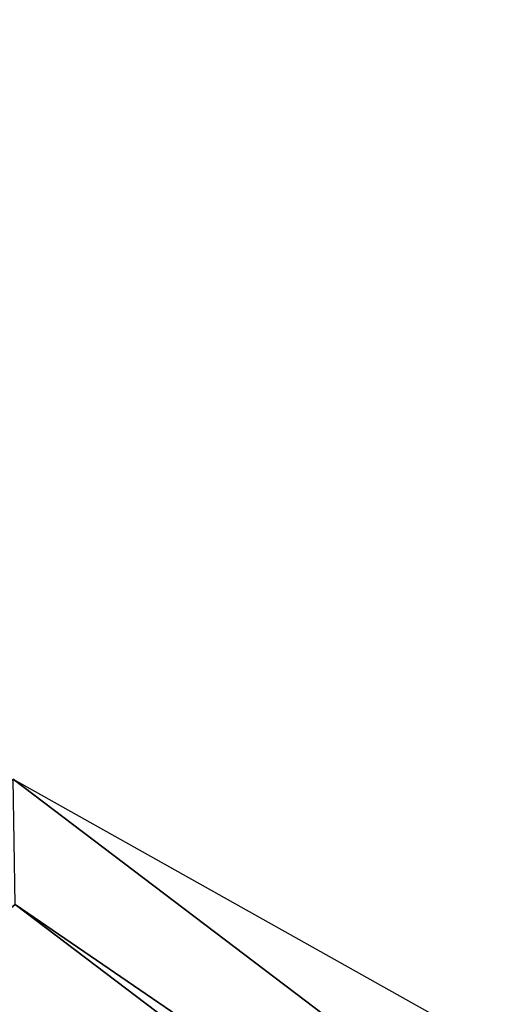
# Model space of a CAD drawing. Header units: centimetres. Extents: x -30.2 to 14.9, y -8.2 to 52.9.
# Tile 77 of 256: x -27.4492 to -27.4018, y -5.3009 to -5.2009. Entities that reach past the tile are written whole.
import ezdxf

# ---------------------------------------------------------------- set-up
doc = ezdxf.new("R2010")
doc.units = ezdxf.units.CM
doc.layers.add('RF411304_Scharnier', color=7, linetype='Continuous', true_color=0xb1581b)

msp = doc.modelspace()

# ---------------------------------------------------------------- meshes
at = {"layer": 'RF411304_Scharnier', "color": 213, "true_color": 0xe158c7}
mesh = msp.add_polyface(dxfattribs=at)
corners = [(-27.567036, -5.386472, 18.612259), (-27.567036, -5.386472, 18.562256), (-27.449612, -5.290724, 18.562256), (-27.622093, -5.658796, 18.612259), (-27.622093, -5.658796, 18.562256), (-27.086517, -5.502764, 18.612259), (-27.086517, -5.502764, 18.562256), (-26.251408, -5.239431, 18.562256), (-26.251408, -5.239431, 18.612259), (-27.204964, -5.498262, 18.612259), (-27.204964, -5.498262, 18.562256), (-27.28591, -5.414876, 18.612259), (-27.28591, -5.414876, 18.562256), (-27.449612, -5.290724, 18.612259), (-27.576128, -5.380983, 18.532257), (-27.449837, -5.278004, 18.532257), (-27.6315, -5.654859, 18.532257), (-27.087872, -5.492705, 18.532257), (-26.254093, -5.229793, 18.532257), (-27.200581, -5.488422, 18.532257), (-27.279263, -5.407366, 18.532257), (-27.603407, -5.364516, 18.502258), (-27.450508, -5.239842, 18.502258), (-27.659719, -5.643045, 18.502258), (-27.09193, -5.462529, 18.502258), (-26.262152, -5.200877, 18.502258), (-27.187428, -5.4589, 18.502258), (-27.259321, -5.384838, 18.502258)]
mesh.append_faces([[corners[k] for k in face] for face in [(25, 24, 27)]], dxfattribs={"vtx1": -1, "vtx2": -1, "color": 213})
mesh.append_faces([[corners[k] for k in face] for face in [(0, 1, 2), (3, 4, 1), (1, 0, 3), (5, 6, 7), (7, 8, 5), (9, 10, 6), (6, 5, 9), (11, 12, 10), (10, 9, 11), (13, 2, 12), (12, 11, 13), (1, 14, 15), (4, 16, 14), (14, 1, 4), (6, 17, 18), (18, 7, 6), (10, 19, 17), (17, 6, 10), (12, 20, 19), (19, 10, 12), (2, 15, 20), (20, 12, 2), (14, 21, 22), (16, 23, 21), (21, 14, 16), (17, 24, 25), (19, 26, 24), (24, 17, 19), (20, 27, 26), (26, 19, 20), (27, 20, 15), (24, 26, 27)]], dxfattribs={"vtx2": -1, "color": 213})

doc.saveas('drawing.dxf')
